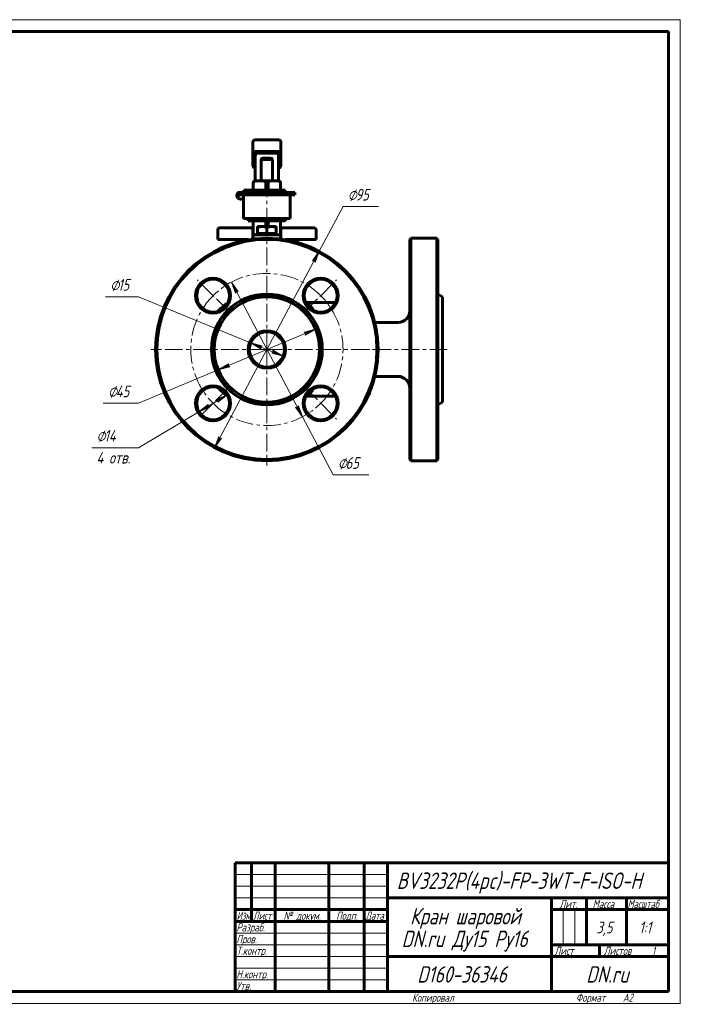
# Model space of a CAD drawing. Header units: millimetres. Extents: x 0 to 605, y 0 to 420.
# Tile 5 of 5: x 312 to 605, y 0 to 420. Entities that reach past the tile are written whole.
import ezdxf

# ---------------------------------------------------------------- set-up
doc = ezdxf.new("R2010")
doc.units = ezdxf.units.MM
for name, pattern in [('K5LT_AXLED', [12, 7.5, -1.5, 1.5, -1.5]), ('K5LT_BASIC', [0]), ('K5LT_THIN', [0])]:
    doc.linetypes.add(name, pattern=pattern)
doc.layers.add('Системный слой', color=7, linetype='Continuous')
doc.layers.add('Системный слой (1)', color=251, linetype='Continuous', true_color=0x6c6c6c)
doc.styles.add('KDIMTEXTSTYLE', font='txt', dxfattribs={"width": 0.96, "oblique": 15, "height": 5})
doc.styles.add('KTEXTSTYLE', font='txt', dxfattribs={"width": 0.96, "height": 5})
doc.dimstyles.new('KDIMSTYLE (1.00)', dxfattribs={"dimtxt": 5, "dimasz": 1, "dimexe": 2, "dimexo": 0, "dimgap": 1, "dimtad": 1, "dimtxsty": 'KDIMTEXTSTYLE', "dimsah": 1, "dimcen": 0, "dimdle": 1, "dimadec": 0, "dimazin": 0, "dimtfac": 0.667, "dimtmove": 0, "dimatfit": 3, "dimfxl": 1, "dimtvp": 1, "dimtolj": 1, "dimtzin": 0, "dimarcsym": 0})

# ---------------------------------------------------------------- blocks, each defined once
blk = doc.blocks.new('U11')
at = {"layer": 'Системный слой (1)', "color": 143, "linetype": 'K5LT_BASIC', "lineweight": 60, "true_color": 0x33acca}
for p, q in [((397.89, 296.06), (397.87, 296)), ((397.92, 296.12), (397.89, 296.06)), ((397.94, 296.18), (397.92, 296.12))]:
    blk.add_line(p, q, dxfattribs=at)
blk = doc.blocks.new('U12')
at = {"layer": 'Системный слой (1)', "color": 143, "linetype": 'K5LT_BASIC', "lineweight": 60, "true_color": 0x33acca}
for p, q in [((398.36, 296.95), (398.31, 296.88)), ((398.4, 297.01), (398.36, 296.95)), ((398.43, 297.05), (398.4, 297.01))]:
    blk.add_line(p, q, dxfattribs=at)
blk = doc.blocks.new('U13')
at = {"layer": 'Системный слой (1)', "color": 143, "linetype": 'K5LT_BASIC', "lineweight": 60, "true_color": 0x33acca}
for p, q in [((397.87, 262.36), (397.89, 262.3)), ((397.89, 262.3), (397.92, 262.24)), ((397.92, 262.24), (397.94, 262.19))]:
    blk.add_line(p, q, dxfattribs=at)
blk = doc.blocks.new('U14')
at = {"layer": 'Системный слой (1)', "color": 143, "linetype": 'K5LT_BASIC', "lineweight": 60, "true_color": 0x33acca}
for p, q in [((417.53, 334.18), (409.53, 334.18)), ((425.53, 334.18), (417.53, 334.18))]:
    blk.add_line(p, q, dxfattribs=at)
blk = doc.blocks.new('U15')
at = {"layer": 'Системный слой (1)', "color": 143, "linetype": 'K5LT_BASIC', "lineweight": 60, "true_color": 0x33acca}
for p, q in [((397.03, 295.81), (397.04, 295.9)), ((397.03, 295.77), (397.03, 295.81)), ((397.03, 295.75), (397.03, 295.77)), ((397.03, 295.74), (397.03, 295.75)), ((397.03, 295.73), (397.03, 295.74)), ((397.03, 295.72), (397.03, 295.73)), ((397.03, 295.73), (397.03, 295.73)), ((397.03, 295.73), (397.03, 295.73)), ((397.03, 295.73), (397.03, 295.73)), ((397.03, 295.73), (397.03, 295.73)), ((397.03, 295.7), (397.03, 295.72)), ((397.03, 295.72), (397.03, 295.72)), ((397.03, 295.72), (397.03, 295.72)), ((397.03, 295.72), (397.03, 295.72)), ((397.03, 295.72), (397.03, 295.72)), ((397.03, 295.72), (397.03, 295.72)), ((397.03, 295.72), (397.03, 295.72)), ((397.03, 295.72), (397.03, 295.72)), ((397.03, 295.72), (397.03, 295.72)), ((397.03, 295.72), (397.03, 295.72)), ((397.03, 295.72), (397.03, 295.72)), ((397.03, 295.72), (397.03, 295.72)), ((397.03, 295.72), (397.03, 295.72)), ((397.03, 295.72), (397.03, 295.72)), ((397.03, 295.72), (397.03, 295.72)), ((397.03, 295.72), (397.03, 295.72)), ((397.03, 295.72), (397.03, 295.72)), ((397.03, 295.62), (397.03, 295.7)), ((397.04, 295.9), (397.09, 296.08)), ((397.09, 296.08), (397.28, 296.39)), ((397.28, 296.39), (397.84, 296.7))]:
    blk.add_line(p, q, dxfattribs=at)
blk = doc.blocks.new('U16')
at = {"layer": 'Системный слой (1)', "color": 143, "linetype": 'K5LT_BASIC', "lineweight": 60, "true_color": 0x33acca}
for p, q in [((397.03, 262.72), (397.03, 262.75)), ((397.03, 262.66), (397.03, 262.72)), ((397.03, 262.65), (397.03, 262.66)), ((397.03, 262.64), (397.03, 262.64)), ((397.03, 262.64), (397.03, 262.64)), ((397.03, 262.64), (397.03, 262.64)), ((397.03, 262.64), (397.03, 262.64)), ((397.03, 262.64), (397.03, 262.64)), ((397.03, 262.64), (397.03, 262.64)), ((397.03, 262.64), (397.03, 262.65)), ((397.03, 262.65), (397.03, 262.65)), ((397.03, 262.65), (397.03, 262.65)), ((397.03, 262.65), (397.03, 262.65)), ((397.03, 262.65), (397.03, 262.65)), ((397.03, 262.65), (397.03, 262.65)), ((397.03, 262.65), (397.03, 262.65)), ((397.03, 262.65), (397.03, 262.65)), ((397.03, 262.65), (397.03, 262.65)), ((397.2, 262.09), (397.03, 262.64)), ((397.03, 262.64), (397.03, 262.64)), ((397.03, 262.64), (397.03, 262.64)), ((397.03, 262.64), (397.03, 262.64)), ((397.03, 262.64), (397.03, 262.64)), ((397.03, 262.64), (397.03, 262.64)), ((397.03, 262.64), (397.03, 262.64)), ((397.03, 262.64), (397.03, 262.64)), ((397.03, 262.64), (397.03, 262.64)), ((397.03, 262.64), (397.03, 262.64)), ((397.03, 262.64), (397.03, 262.64)), ((397.03, 262.64), (397.03, 262.64)), ((397.03, 262.64), (397.03, 262.64)), ((397.03, 262.64), (397.03, 262.64)), ((397.03, 262.64), (397.03, 262.64)), ((397.03, 262.64), (397.03, 262.64)), ((397.03, 262.64), (397.03, 262.64)), ((397.84, 261.67), (397.2, 262.09))]:
    blk.add_line(p, q, dxfattribs=at)
blk = doc.blocks.new('U17')
at = {"layer": 'Системный слой (1)', "color": 143, "linetype": 'K5LT_BASIC', "lineweight": 60, "true_color": 0x33acca}
for p, q in [((405.25, 344.78), (405.07, 343.83)), ((405.07, 343.83), (406.17, 343.32)), ((406.17, 343.32), (407.53, 343.41))]:
    blk.add_line(p, q, dxfattribs=at)
blk = doc.blocks.new('U18')
at = {"layer": 'Системный слой (1)', "color": 30, "linetype": 'K5LT_AXLED', "lineweight": 18, "true_color": 0xff8000}
for q in [(417.53, 328.68), (368.03, 279.18), (467.03, 279.18), (417.53, 229.68)]:
    blk.add_line((417.53, 279.18), q, dxfattribs=at)
blk = doc.blocks.new('U19')
at = {"layer": 'Системный слой (1)', "color": 30, "linetype": 'K5LT_AXLED', "lineweight": 18, "true_color": 0xff8000}
for p, q in [((394.54, 302.16), (387.83, 308.88)), ((440.51, 302.16), (447.22, 308.88)), ((401.26, 295.45), (394.54, 302.16)), ((433.79, 295.45), (440.51, 302.16)), ((400.91, 262.57), (394.54, 256.2)), ((433.79, 262.92), (440.51, 256.2)), ((394.54, 256.2), (388.18, 249.84)), ((440.51, 256.2), (447.22, 249.49))]:
    blk.add_line(p, q, dxfattribs=at)
for start, end in [(45, 135), (135, 225), (315, 45), (225, 315)]:
    blk.add_arc((417.53, 279.18), 32.5, start, end, dxfattribs=at)
blk = doc.blocks.new('D4')
at = {"layer": 'Системный слой (1)'}
for points in [[(438.09, 316.38), (439.86, 321.1), (436.93, 317), (437.74, 317.13)], [(395.19, 237.26), (398.12, 241.37), (397.31, 241.23), (396.96, 241.98)]]:
    blk.add_hatch(color=7, dxfattribs=at).paths.add_polyline_path(points)
at = {"layer": 'Системный слой (1)', "color": 7, "linetype": 'K5LT_THIN', "lineweight": 18, "true_color": 0xffffff}
for p, q in [((395.19, 237.26), (439.86, 321.1)), ((436.93, 317), (439.86, 321.1)), ((439.86, 321.1), (438.09, 316.38)), ((437.74, 317.13), (436.93, 317)), ((438.09, 316.38), (437.74, 317.13)), ((395.19, 237.26), (396.96, 241.98)), ((398.12, 241.37), (395.19, 237.26)), ((396.96, 241.98), (397.31, 241.23)), ((397.31, 241.23), (398.12, 241.37))]:
    blk.add_line(p, q, dxfattribs=at)
blk.add_arc((417.53, 279.18), 47.5, 180, 244.364, dxfattribs=at)
blk.add_arc((417.53, 279.18), 47.5, 180, 244.364, dxfattribs=at)
blk.add_wipeout([(452.03, 341.18), (452.03, 348.57), (462.66, 348.57), (462.66, 341.18)]).dxf.layer = 'Системный слой (1)'
for p, q in [((439.86, 321.1), (450.03, 340.18)), ((450.03, 340.18), (465.11, 340.18))]:
    blk.add_line(p, q, dxfattribs=at)
at = {"layer": 'Системный слой (1)', "color": 7, "char_height": 5, "attachment_point": 1, "style": 'KTEXTSTYLE'}
for s, insert in [('\\fArial|b0|c204|p34;\\H5.0;\\W1.000;\\Q15;\\fGOST Type AU|b0|i0|c204|p34;\\Q15;\\W0.960;⌀', (452.03, 347.77)), ('\\fArial|b0|c204|p34;\\H5.0;\\W1.000;\\Q15;\\fGOST Type AU|b0|i0|c204|p34;\\Q15;\\W0.960;95', (455.33, 347.77))]:
    blk.add_mtext(s, dxfattribs=dict(at, insert=insert))
blk = doc.blocks.new('KDIMARROW_01')
at = {"layer": 'Системный слой'}
blk.add_hatch(color=0, dxfattribs=at).paths.add_polyline_path([(0, 0), (-5, 0.66), (-4.5, 0), (-5, -0.66)])
at = {"layer": 'Системный слой', "color": 0, "linetype": 'K5LT_THIN', "lineweight": 18}
for p, q in [((-4.5, 0), (-5, 0.66)), ((-5, 0.66), (0, 0)), ((0, 0), (-5, -0.66)), ((-5, -0.66), (-4.5, 0))]:
    blk.add_line(p, q, dxfattribs=at)
at = {"layer": 'Системный слой (1)', "color": 0, "linetype": 'K5LT_THIN', "lineweight": 18}
blk.add_line((155.93, 114.51), (154.93, 114.51), dxfattribs=at)
blk = doc.blocks.new('D5')
at = {"layer": 'Системный слой (1)'}
for points in [[(405.27, 303.81), (402.35, 307.92), (404.1, 303.19), (404.45, 303.94)], [(432.7, 250.44), (430.95, 255.17), (430.6, 254.42), (429.78, 254.56)]]:
    blk.add_hatch(color=7, dxfattribs=at).paths.add_polyline_path(points)
at = {"layer": 'Системный слой (1)', "color": 7, "linetype": 'K5LT_THIN', "lineweight": 18, "true_color": 0xffffff}
for p, q in [((402.35, 307.92), (405.27, 303.81)), ((404.1, 303.19), (402.35, 307.92)), ((402.35, 307.92), (432.7, 250.44)), ((404.45, 303.94), (404.1, 303.19)), ((405.27, 303.81), (404.45, 303.94)), ((432.7, 250.44), (429.78, 254.56)), ((429.78, 254.56), (430.6, 254.42)), ((430.6, 254.42), (430.95, 255.17)), ((430.95, 255.17), (432.7, 250.44))]:
    blk.add_line(p, q, dxfattribs=at)
blk.add_wipeout([(447.81, 226.62), (447.81, 234), (458.57, 234), (458.57, 226.62)]).dxf.layer = 'Системный слой (1)'
for p, q in [((432.7, 250.44), (445.81, 225.62)), ((445.81, 225.62), (461.02, 225.62))]:
    blk.add_line(p, q, dxfattribs=at)
at = {"layer": 'Системный слой (1)', "color": 7, "char_height": 5, "attachment_point": 1, "style": 'KTEXTSTYLE'}
for s, insert in [('\\fArial|b0|c204|p34;\\H5.0;\\W1.000;\\Q15;\\fGOST Type AU|b0|i0|c204|p34;\\Q15;\\W0.960;⌀', (447.81, 233.21)), ('\\fArial|b0|c204|p34;\\H5.0;\\W1.000;\\Q15;\\fGOST Type AU|b0|i0|c204|p34;\\Q15;\\W0.960;65', (451.12, 233.21))]:
    blk.add_mtext(s, dxfattribs=dict(at, insert=insert))
blk = doc.blocks.new('D6')
at = {"layer": 'Системный слой (1)'}
for points in [[(433.92, 285.34), (438.28, 287.87), (433.41, 286.55), (434.13, 286.14)], [(401.64, 271.82), (400.92, 272.23), (401.13, 273.03), (396.77, 270.49)]]:
    blk.add_hatch(color=7, dxfattribs=at).paths.add_polyline_path(points)
at = {"layer": 'Системный слой (1)', "color": 7, "linetype": 'K5LT_THIN', "lineweight": 18, "true_color": 0xffffff}
for p, q in [((438.28, 287.87), (396.77, 270.49)), ((433.41, 286.55), (438.28, 287.87)), ((434.13, 286.14), (433.41, 286.55)), ((438.28, 287.87), (433.92, 285.34)), ((433.92, 285.34), (434.13, 286.14)), ((396.77, 270.49), (362.64, 256.2)), ((396.77, 270.49), (401.13, 273.03)), ((401.64, 271.82), (396.77, 270.49)), ((401.13, 273.03), (400.92, 272.23)), ((400.92, 272.23), (401.64, 271.82))]:
    blk.add_line(p, q, dxfattribs=at)
blk.add_wipeout([(349.69, 257.2), (349.69, 264.58), (360.2, 264.58), (360.2, 257.2)]).dxf.layer = 'Системный слой (1)'
blk.add_line((362.64, 256.2), (347.69, 256.2), dxfattribs=at)
at = {"layer": 'Системный слой (1)', "color": 7, "char_height": 5, "attachment_point": 1, "style": 'KTEXTSTYLE'}
for s, insert in [('\\fArial|b0|c204|p34;\\H5.0;\\W1.000;\\Q15;\\fGOST Type AU|b0|i0|c204|p34;\\Q15;\\W0.960;⌀', (349.69, 263.79)), ('\\fArial|b0|c204|p34;\\H5.0;\\W1.000;\\Q15;\\fGOST Type AU|b0|i0|c204|p34;\\Q15;\\W0.960;45', (353, 263.79))]:
    blk.add_mtext(s, dxfattribs=dict(at, insert=insert))
blk = doc.blocks.new('D7')
at = {"layer": 'Системный слой (1)'}
for points in [[(414.75, 280.32), (415.46, 280.74), (410.59, 282.03), (414.96, 279.52)], [(424.46, 276.34), (420.09, 278.84), (420.3, 278.05), (419.59, 277.63)]]:
    blk.add_hatch(color=7, dxfattribs=at).paths.add_polyline_path(points)
at = {"layer": 'Системный слой (1)', "color": 7, "linetype": 'K5LT_THIN', "lineweight": 18, "true_color": 0xffffff}
for p, q in [((410.59, 282.03), (362.64, 301.68)), ((410.59, 282.03), (415.46, 280.74)), ((414.96, 279.52), (410.59, 282.03)), ((424.46, 276.34), (410.59, 282.03)), ((415.46, 280.74), (414.75, 280.32)), ((414.75, 280.32), (414.96, 279.52)), ((419.59, 277.63), (420.3, 278.05)), ((424.46, 276.34), (419.59, 277.63)), ((420.3, 278.05), (420.09, 278.84)), ((420.09, 278.84), (424.46, 276.34))]:
    blk.add_line(p, q, dxfattribs=at)
blk.add_wipeout([(350.62, 302.68), (350.62, 310.07), (360.24, 310.07), (360.24, 302.68)]).dxf.layer = 'Системный слой (1)'
blk.add_line((362.64, 301.68), (348.62, 301.68), dxfattribs=at)
at = {"layer": 'Системный слой (1)', "color": 7, "char_height": 5, "attachment_point": 1, "style": 'KTEXTSTYLE'}
for s, insert in [('\\fArial|b0|c204|p34;\\H5.0;\\W1.000;\\Q15;\\fGOST Type AU|b0|i0|c204|p34;\\Q15;\\W0.960;⌀', (350.62, 309.27)), ('\\fArial|b0|c204|p34;\\H5.0;\\W1.000;\\Q15;\\fGOST Type AU|b0|i0|c204|p34;\\Q15;\\W0.960;15', (353.93, 309.27))]:
    blk.add_mtext(s, dxfattribs=dict(at, insert=insert))
blk = doc.blocks.new('D8')
at = {"layer": 'Системный слой (1)'}
for points in [[(396.6, 256.66), (400.56, 259.78), (395.93, 257.79), (396.69, 257.48)], [(388.53, 252.63), (393.16, 254.62), (392.39, 254.93), (392.49, 255.75)]]:
    blk.add_hatch(color=7, dxfattribs=at).paths.add_polyline_path(points)
at = {"layer": 'Системный слой (1)', "color": 7, "linetype": 'K5LT_THIN', "lineweight": 18, "true_color": 0xffffff}
for p, q in [((400.56, 259.78), (388.53, 252.63)), ((395.93, 257.79), (400.56, 259.78)), ((396.69, 257.48), (395.93, 257.79)), ((400.56, 259.78), (396.6, 256.66)), ((396.6, 256.66), (396.69, 257.48)), ((388.53, 252.63), (362.64, 237.26)), ((388.53, 252.63), (392.49, 255.75)), ((393.16, 254.62), (388.53, 252.63)), ((392.49, 255.75), (392.39, 254.93)), ((392.39, 254.93), (393.16, 254.62))]:
    blk.add_line(p, q, dxfattribs=at)
blk.add_wipeout([(344.77, 228.88), (344.77, 245.64), (360.01, 245.64), (360.01, 228.88)]).dxf.layer = 'Системный слой (1)'
blk.add_line((362.64, 237.26), (342.77, 237.26), dxfattribs=at)
at = {"layer": 'Системный слой (1)', "color": 7, "char_height": 5, "attachment_point": 1, "style": 'KTEXTSTYLE'}
for s, insert in [('\\fArial|b0|c204|p34;\\H5.0;\\W1.000;\\Q15;\\fGOST Type AU|b0|i0|c204|p34;\\Q15;\\W0.960;⌀', (344.77, 244.85)), ('\\fArial|b0|c204|p34;\\H5.0;\\W1.000;\\Q15;\\fGOST Type AU|b0|i0|c204|p34;\\Q15;\\W0.960;14', (348.07, 244.85)), ('\\fArial|b0|c204|p34;\\H5.0;\\W1.000;\\Q15;\\fGOST Type AU|b0|i0|c204|p34;\\Q15;\\W0.960;4 отв.', (344.77, 235.47))]:
    blk.add_mtext(s, dxfattribs=dict(at, insert=insert))
blk = doc.blocks.new('U39')
at = {"color": 7, "linetype": 'K5LT_THIN', "lineweight": 18, "true_color": 0xffffff}
for p, q in [((0, 420), (594, 420)), ((594, 420), (594, 0)), ((404, 55), (469, 55)), ((404, 50), (469, 50)), ((404, 45), (469, 45)), ((543.96, 25), (543.96, 40)), ((548.98, 25), (548.98, 40)), ((404, 30), (469, 30)), ((404, 25), (469, 25)), ((404, 20), (469, 20)), ((404, 15), (469, 15)), ((404, 10), (469, 10)), ((594, 0), (0, 0))]:
    blk.add_line(p, q, dxfattribs=at)
at = {"color": 143, "linetype": 'K5LT_BASIC', "lineweight": 60, "true_color": 0x33acca}
for p, q in [((20, 415), (589, 415)), ((589, 415), (589, 5)), ((404, 60), (589, 60)), ((404, 5), (404, 60)), ((411, 35), (411, 60)), ((421, 5), (421, 60)), ((444, 5), (444, 60)), ((459, 5), (459, 60)), ((469, 5), (469, 60)), ((469, 45), (589, 45)), ((539, 5), (539, 45)), ((554, 25), (554, 45)), ((571, 25), (571, 45)), ((404, 40), (469, 40)), ((539, 40), (554, 40)), ((554, 40), (589, 40)), ((404, 35), (469, 35)), ((539, 25), (589, 25)), ((559.57, 20), (559.57, 25)), ((469, 20), (539, 20)), ((539, 20), (589, 20)), ((589, 5), (20, 5))]:
    blk.add_line(p, q, dxfattribs=at)
at = {"color": 7, "attachment_point": 1, "style": 'KTEXTSTYLE'}
for s, insert, char_height in [('\\fArial|b0|c204|p34;\\H5.0;\\W1.000;\\Q15;\\fGOST Type AU|b0|i0|c204|p34;\\Q15;\\W0.960;\\H7.00;BV3232P(4pc)-FP-3WT-F-ISO-H', (473, 55.86), 7), ('\\fArial|b0|c204|p34;\\H5.0;\\W1.000;\\Q15;\\fGOST Type AU|b0|i0|c204|p34;\\Q15;\\W0.960;\\H3.50;Лит.', (542.47, 44.18), 3.5), ('\\fArial|b0|c204|p34;\\H5.0;\\W1.000;\\Q15;\\fGOST Type AU|b0|i0|c204|p34;\\Q15;\\W0.960;\\H3.50;Масса', (556.58, 44.18), 3.5), ('\\fArial|b0|c204|p34;\\H5.0;\\W1.000;\\Q15;\\fGOST Type AU|b0|i0|c204|p34;\\Q15;\\W0.926;\\H3.50;Масштаб', (571.52, 44.18), 3.5), ('\\fArial|b0|c204|p34;\\H5.0;\\W1.000;\\Q15;\\fGOST Type AU|b0|i0|c204|p34;\\Q15;\\W0.786;\\H3.50;Изм.', (404.62, 39.18), 3.5), ('\\fArial|b0|c204|p34;\\H5.0;\\W1.000;\\Q15;\\fGOST Type AU|b0|i0|c204|p34;\\Q15;\\W0.800;\\H3.50;Лист', (411.61, 39.18), 3.5), ('\\fArial|b0|c204|p34;\\H5.0;\\W1.000;\\Q15;\\fGOST Type AU|b0|i0|c204|p34;\\Q15;\\W0.960;\\H3.50;№ докум.', (424.63, 39.18), 3.5), ('\\fArial|b0|c204|p34;\\H5.0;\\W1.000;\\Q15;\\fGOST Type AU|b0|i0|c204|p34;\\Q15;\\W0.960;\\H3.50;Подп.', (447.1, 39.18), 3.5), ('\\fArial|b0|c204|p34;\\H5.0;\\W1.000;\\Q15;\\fGOST Type AU|b0|i0|c204|p34;\\Q15;\\W0.800;\\H3.50;Дата', (459.61, 39.18), 3.5), ('\\fArial|b0|c204|p34;\\H5.0;\\W1.000;\\Q15;\\fGOST Type AU|b0|i0|c204|p34;\\Q15;\\W0.960;\\H7.00;Кран шаровой', (478.65, 40.69), 7), ('\\fArial|b0|c204|p34;\\H5.0;\\W1.000;\\Q15;\\fGOST Type AU|b0|i0|c204|p34;\\Q15;\\W0.960;\\H3.50;Разраб.', (404.5, 34.18), 3.5), ('\\fArial|b0|c204|p34;\\H5.0;\\W1.000;\\Q15;\\fGOST Type AU|b0|i0|c204|p34;\\Q15;\\W0.960;3,5', (558.22, 34.9), 5), ('\\fArial|b0|c204|p34;\\H5.0;\\W1.000;\\Q15;\\fGOST Type AU|b0|i0|c204|p34;\\Q15;\\W0.960;{\\c16737820;1:1}', (576.44, 34.9), 5), ('\\fArial|b0|c204|p34;\\H5.0;\\W1.000;\\Q15;\\fGOST Type AU|b0|i0|c204|p34;\\Q15;\\W0.960;\\H7.00;DN.ru Ду15 Ру16', (475.04, 31.02), 7), ('\\fArial|b0|c204|p34;\\H5.0;\\W1.000;\\Q15;\\fGOST Type AU|b0|i0|c204|p34;\\Q15;\\W0.960;\\H3.50;Пров.', (404.5, 29.18), 3.5), ('\\fArial|b0|c204|p34;\\H5.0;\\W1.000;\\Q15;\\fGOST Type AU|b0|i0|c204|p34;\\Q15;\\W0.960;\\H3.50;Т.контр.', (404.5, 24.18), 3.5), ('\\fArial|b0|c204|p34;\\H5.0;\\W1.000;\\Q15;\\fGOST Type AU|b0|i0|c204|p34;\\Q15;\\W0.960;\\H3.50;Лист', (540.32, 24.18), 3.5), ('\\fArial|b0|c204|p34;\\H5.0;\\W1.000;\\Q15;\\fGOST Type AU|b0|i0|c204|p34;\\Q15;\\W0.960;\\H3.50;Листов', (561.36, 24.18), 3.5), ('\\fArial|b0|c204|p34;\\H5.0;\\W1.000;\\Q15;\\fGOST Type AU|b0|i0|c204|p34;\\Q15;\\W0.960;\\H3.50;1', (581.91, 24.18), 3.5), ('\\fArial|b0|c204|p34;\\H5.0;\\W1.000;\\Q15;\\fGOST Type AU|b0|i0|c204|p34;\\Q15;\\W0.960;\\H3.50;Н.контр.', (404.5, 14.18), 3.5), ('\\fArial|b0|c204|p34;\\H5.0;\\W1.000;\\Q15;\\fGOST Type AU|b0|i0|c204|p34;\\Q15;\\W0.960;\\H7.00;D160-36346', (481.7, 15.86), 7), ('\\fArial|b0|c204|p34;\\H5.0;\\W1.000;\\Q15;\\fGOST Type AU|b0|i0|c204|p34;\\Q15;\\W0.960;\\H7.00;DN.ru', (553.84, 15.86), 7), ('\\fArial|b0|c204|p34;\\H5.0;\\W1.000;\\Q15;\\fGOST Type AU|b0|i0|c204|p34;\\Q15;\\W0.960;\\H3.50;Утв.', (404.5, 9.18), 3.5), ('\\fArial|b0|c204|p34;\\H5.0;\\W1.000;\\Q15;\\fGOST Type AU|b0|i0|c204|p34;\\Q15;\\W0.960;\\H3.50;Копировал', (479.5, 4.18), 3.5), ('\\fArial|b0|c204|p34;\\H5.0;\\W1.000;\\Q15;\\fGOST Type AU|b0|i0|c204|p34;\\Q15;\\W0.960;\\H3.50;Формат', (549.5, 4.18), 3.5), ('\\fArial|b0|c204|p34;\\H5.0;\\W1.000;\\Q15;\\fGOST Type AU|b0|i0|c204|p34;\\Q15;\\W0.960;\\H3.50;A2', (569.5, 4.18), 3.5)]:
    blk.add_mtext(s, dxfattribs=dict(at, insert=insert, char_height=char_height))

msp = doc.modelspace()

# ---------------------------------------------------------------- linework, layer by layer
at = {"layer": 'Системный слой (1)', "color": 143, "linetype": 'K5LT_BASIC', "lineweight": 60, "true_color": 0x33acca}
for p, q in [((411.525, 367.683), (411.525, 367.416)), ((411.525, 367.416), (411.525, 362.529)), ((422.525, 368.683), (412.525, 368.683)), ((423.525, 367.416), (423.525, 367.683)), ((423.525, 362.529), (423.525, 367.416)), ((411.525, 362.529), (411.525, 357.838)), ((422.525, 363.683), (412.525, 363.683)), ((412.525, 361.916), (412.525, 351.174)), ((421.525, 363.07), (413.525, 363.07)), ((422.525, 351.174), (422.525, 361.916)), ((423.525, 357.838), (423.525, 362.529)), ((415.109, 351.183), (415.109, 360.364)), ((416.109, 360.941), (418.942, 360.941)), ((416.109, 360.364), (418.942, 360.364)), ((419.942, 360.364), (419.942, 351.183)), ((411.661, 347.183), (411.661, 350.183)), ((411.685, 347.183), (411.685, 350.183)), ((413.038, 351.183), (412.661, 351.183)), ((413.038, 351.183), (415.649, 351.183)), ((419.402, 351.183), (415.649, 351.183)), ((417.002, 347.183), (417.002, 350.183)), ((418.049, 347.183), (418.049, 350.183)), ((419.402, 351.183), (422.013, 351.183)), ((422.389, 351.183), (422.013, 351.183)), ((423.366, 347.183), (423.366, 350.183)), ((423.389, 347.183), (423.389, 350.183)), ((405.531, 346.183), (405.385, 346.183)), ((405.448, 345.183), (405.526, 345.183)), ((405.526, 345.183), (429.525, 345.183)), ((405.531, 346.183), (429.525, 346.183)), ((407.525, 335.183), (407.525, 345.183)), ((407.661, 347.183), (407.661, 346.183)), ((408.561, 347.183), (407.661, 347.183)), ((408.561, 347.183), (410.483, 347.183)), ((410.483, 347.183), (425.389, 347.183)), ((410.483, 346.183), (410.483, 347.183)), ((425.389, 346.183), (425.389, 347.183)), ((427.525, 335.183), (427.525, 345.183)), ((429.525, 345.183), (429.525, 346.183)), ((404.67, 344.693), (405.069, 343.827)), ((407.525, 335.183), (427.525, 335.183)), ((409.525, 335.183), (409.525, 334.183)), ((411.661, 326.32), (411.661, 334.183)), ((411.685, 326.323), (411.685, 334.183)), ((417.002, 331.684), (417.002, 334.183)), ((418.049, 331.684), (418.049, 334.183)), ((423.366, 326.323), (423.366, 334.183)), ((423.389, 326.32), (423.389, 334.183)), ((425.525, 335.183), (425.525, 334.183)), ((396.525, 330.183), (396.525, 326.183)), ((401.525, 331.183), (397.525, 331.183)), ((411.525, 331.183), (401.525, 331.183)), ((411.525, 330.183), (411.525, 331.183)), ((411.525, 326.303), (411.525, 330.183)), ((423.325, 328.183), (411.725, 328.183)), ((411.725, 328.183), (411.725, 326.328)), ((413.525, 331.326), (413.525, 331.684)), ((413.525, 331.684), (415.525, 331.684)), ((413.525, 328.684), (413.525, 331.326)), ((415.525, 328.684), (413.525, 328.684)), ((413.525, 328.684), (413.525, 328.183)), ((415.525, 331.684), (419.525, 331.684)), ((417.525, 328.684), (415.525, 328.684)), ((417.525, 328.684), (417.525, 331.326)), ((419.525, 328.684), (417.525, 328.684)), ((419.525, 331.684), (421.525, 331.684)), ((421.525, 328.684), (419.525, 328.684)), ((421.525, 331.684), (421.525, 331.326)), ((421.525, 328.684), (421.525, 331.326)), ((421.525, 328.684), (421.525, 328.183)), ((423.325, 326.328), (423.325, 328.183)), ((423.525, 331.183), (423.525, 330.183)), ((433.525, 331.183), (423.525, 331.183)), ((423.525, 330.183), (423.525, 326.303)), ((437.525, 331.183), (433.525, 331.183)), ((438.525, 330.183), (438.525, 326.183)), ((401.525, 326.183), (396.525, 326.183)), ((409.525, 326.183), (401.525, 326.183)), ((408.525, 326.183), (408.525, 325.823)), ((409.525, 326.183), (409.525, 326.005)), ((433.525, 326.183), (425.525, 326.183)), ((425.525, 326.183), (425.525, 326.005)), ((426.525, 326.183), (426.525, 325.823)), ((438.525, 326.183), (433.525, 326.183)), ((478.525, 326.183), (479.025, 326.683)), ((478.525, 326.183), (478.525, 232.183)), ((479.025, 279.183), (479.025, 326.683)), ((479.025, 326.683), (490.025, 326.683)), ((490.525, 326.183), (490.025, 326.683)), ((490.025, 326.683), (490.025, 279.183)), ((490.525, 232.183), (490.525, 326.183)), ((492.525, 301.683), (490.525, 302.838)), ((442.525, 299.183), (434.173, 299.183)), ((446.84, 299.183), (442.525, 299.183)), ((492.525, 301.683), (492.525, 256.683)), ((397.025, 295.722), (397.025, 295.619)), ((397.025, 295.722), (397.025, 295.719)), ((397.025, 295.719), (397.025, 295.619)), ((463.612, 290.683), (473.525, 290.683)), ((479.025, 231.683), (479.025, 279.183)), ((490.025, 279.183), (490.025, 231.683)), ((463.612, 267.683), (473.525, 267.683)), ((397.025, 262.748), (397.025, 262.648)), ((397.025, 262.748), (397.025, 262.645)), ((397.025, 262.645), (397.025, 262.648)), ((397.839, 261.665), (397.839, 261.665)), ((434.173, 259.183), (442.525, 259.183)), ((442.525, 259.183), (446.84, 259.183)), ((492.525, 256.683), (490.525, 255.529)), ((478.525, 232.183), (479.025, 231.683)), ((479.025, 231.683), (490.025, 231.683)), ((490.525, 232.183), (490.025, 231.683))]:
    msp.add_line(p, q, dxfattribs=at)
at = {"layer": 'Системный слой (1)', "color": 30, "linetype": 'K5LT_AXLED', "lineweight": 18, "true_color": 0xff8000}
for p, q in [((417.525, 332.183), (417.525, 347.183)), ((417.525, 326.183), (417.525, 330.684)), ((494.525, 279.183), (460.725, 279.183))]:
    msp.add_line(p, q, dxfattribs=at)
at = {"layer": 'Системный слой (1)', "color": 143, "linetype": 'K5LT_BASIC', "lineweight": 60, "true_color": 0x33acca}
for centre, radius in [((417.525, 279.183), 47), ((394.544, 302.164), 7.5), ((394.544, 302.164), 7), ((440.506, 302.164), 7.5), ((440.506, 302.164), 7), ((417.525, 279.183), 23.655), ((417.525, 279.183), 22.5), ((417.525, 279.183), 8), ((417.525, 279.183), 7.5), ((394.544, 256.203), 7.5), ((394.544, 256.203), 7), ((440.506, 256.203), 7.5), ((440.506, 256.203), 7)]:
    msp.add_circle(centre, radius, dxfattribs=at)
for centre, radius, start, end in [((412.525, 367.683), 1, 90, 180), ((422.525, 367.683), 1, 0, 90), ((412.661, 350.183), 1, 90, 180), ((422.389, 350.183), 1, 0, 90), ((397.525, 330.183), 1, 90, 180), ((437.525, 330.183), 1, 0, 90), ((417.525, 279.183), 47.5, 0, 180), ((403.525, 323.183), 3, 42.2326, 90), ((431.525, 323.183), 3, 90, 137.7674), ((402.525, 294.183), 5, 111.35412, 158.64588), ((432.525, 294.183), 5, 21.35412, 68.64588), ((402.525, 294.183), 5, 156.44354, 158.64671), ((402.525, 294.183), 5, 144.34576, 145.32096), ((473.525, 295.683), 5, 270, 0), ((417.525, 279.183), 47.5, 180, 0), ((473.525, 262.683), 5, 0, 90), ((402.525, 264.183), 5, 201.35327, 203.55646), ((402.525, 264.183), 5, 201.35412, 248.64588), ((432.525, 264.183), 5, 291.35412, 338.64588)]:
    msp.add_arc(centre, radius, start, end, dxfattribs=at)
for centre, major_axis, ratio, start_param, end_param in [((412.525, 362.529), (0, 1.155), 0.8660254, 0, 1.5707963), ((413.525, 361.916), (0, 1.155), 0.8660254, 0, 1.5707963), ((421.525, 361.916), (0, 1.155), 0.8660254, 4.712389, 6.2831853), ((422.525, 362.529), (0, 1.155), 0.8660254, 4.712389, 6.2831853), ((412.525, 357.838), (0, -1.155), 0.8660254, 4.712389, 6.2831853), ((416.109, 360.364), (1, 0), 0.5773503, 1.5707963, 3.1415927), ((416.109, 359.786), (1, 0), 0.5773503, 1.5707963, 3.1415927), ((418.942, 360.364), (-1, 0), 0.5773503, 3.1415927, 4.712389), ((418.942, 359.786), (-1, 0), 0.5773503, 3.1415927, 4.712389), ((422.525, 357.838), (0, -1.155), 0.8660254, 0, 1.5707963), ((410.46, 347.362), (5.79, 2.67), 0.3008689, 2.7339968, 3.1415927)]:
    msp.add_ellipse(centre, major_axis=major_axis, ratio=ratio, start_param=start_param, end_param=end_param, dxfattribs=at)
for points, knots in [([(411.685, 350.183), (411.685, 350.285), (411.706, 350.403), (411.781, 350.607), (411.853, 350.72), (412.026, 350.91), (412.167, 351.001), (412.517, 351.152), (412.801, 351.183), (413.038, 351.183)], [0.39728714, 0.39728714, 0.39728714, 0.39728714, 0.4277275, 0.4277275, 0.46602038, 0.46602038, 0.52062983, 0.52062983, 0.62132325, 0.62132325, 0.62132325, 0.62132325]), ([(415.649, 351.183), (415.886, 351.183), (416.17, 351.152), (416.52, 351.001), (416.661, 350.91), (416.834, 350.72), (416.906, 350.607), (416.98, 350.403), (417.002, 350.285), (417.002, 350.183)], [0.96782529, 0.96782529, 0.96782529, 0.96782529, 1.06851872, 1.06851872, 1.12312817, 1.12312817, 1.16142105, 1.16142105, 1.19186141, 1.19186141, 1.19186141, 1.19186141]), ([(418.049, 350.183), (418.049, 350.285), (418.07, 350.403), (418.145, 350.607), (418.217, 350.72), (418.39, 350.91), (418.531, 351.001), (418.881, 351.152), (419.165, 351.183), (419.402, 351.183)], [0.39728714, 0.39728714, 0.39728714, 0.39728714, 0.4277275, 0.4277275, 0.46602038, 0.46602038, 0.52062983, 0.52062983, 0.62132325, 0.62132325, 0.62132325, 0.62132325]), ([(422.013, 351.183), (422.25, 351.183), (422.534, 351.152), (422.884, 351.001), (423.024, 350.91), (423.197, 350.72), (423.27, 350.607), (423.344, 350.403), (423.366, 350.285), (423.366, 350.183)], [0.96782529, 0.96782529, 0.96782529, 0.96782529, 1.06851872, 1.06851872, 1.12312817, 1.12312817, 1.16142105, 1.16142105, 1.19186141, 1.19186141, 1.19186141, 1.19186141]), ([(405.008, 345.849), (404.969, 345.804), (404.934, 345.76), (404.873, 345.678), (404.848, 345.639), (404.826, 345.602)], [0.101180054, 0.101180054, 0.101180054, 0.101180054, 0.130392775, 0.130392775, 0.15737649, 0.15737649, 0.15737649, 0.15737649]), ([(405.252, 344.78), (405.221, 344.877), (405.191, 344.968), (405.16, 345.058), (405.158, 345.063), (405.157, 345.067)], [0.267718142, 0.267718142, 0.267718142, 0.267718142, 0.302689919, 0.302689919, 0.304686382, 0.304686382, 0.304686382, 0.304686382]), ([(405.385, 346.183), (405.366, 346.183), (405.347, 346.179), (405.31, 346.165), (405.292, 346.156), (405.272, 346.142), (405.269, 346.14), (405.267, 346.139), (405.252, 346.128), (405.236, 346.115), (405.206, 346.084), (405.19, 346.067), (405.175, 346.05)], [0.087540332, 0.087540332, 0.087540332, 0.087540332, 0.106463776, 0.106463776, 0.123466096, 0.123466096, 0.125447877, 0.125447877, 0.125447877, 0.139829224, 0.139829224, 0.154188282, 0.154188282, 0.154188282, 0.154188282]), ([(405.252, 344.78), (405.276, 344.83), (405.303, 344.882), (405.37, 345.012), (405.413, 345.097), (405.448, 345.183)], [0.029627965, 0.029627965, 0.029627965, 0.029627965, 0.066820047, 0.066820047, 0.119618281, 0.119618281, 0.119618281, 0.119618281]), ([(397.838, 296.701), (397.838, 296.701), (397.839, 296.701), (397.839, 296.701), (397.84, 296.701), (397.841, 296.702), (397.841, 296.702), (397.843, 296.702), (397.844, 296.702), (397.848, 296.703), (397.85, 296.703), (397.857, 296.705), (397.862, 296.706), (397.876, 296.709), (397.886, 296.711), (397.913, 296.718), (397.931, 296.724), (397.985, 296.741), (398.019, 296.754), (398.094, 296.787), (398.134, 296.808), (398.212, 296.856), (398.249, 296.882), (398.319, 296.939), (398.353, 296.971), (398.392, 297.012), (398.402, 297.023), (398.412, 297.035), (398.414, 297.037), (398.418, 297.042), (398.42, 297.044), (398.422, 297.046), (398.422, 297.047), (398.423, 297.047), (398.423, 297.048), (398.427, 297.053), (398.43, 297.056), (398.436, 297.063), (398.438, 297.066), (398.442, 297.071), (398.443, 297.073), (398.445, 297.076), (398.446, 297.077), (398.448, 297.08), (398.449, 297.08), (398.45, 297.082), (398.451, 297.083), (398.451, 297.084), (398.452, 297.084), (398.452, 297.084), (398.452, 297.084), (398.452, 297.084), (398.452, 297.084), (398.452, 297.084), (398.451, 297.084), (398.45, 297.082), (398.45, 297.081), (398.449, 297.08)], [0, 0, 0, 0, 0.0086297, 0.0086297, 0.0241631, 0.0241631, 0.0517781, 0.0517781, 0.1052821, 0.1052821, 0.2122901, 0.2122901, 0.4245803, 0.4245803, 0.8405279, 0.8405279, 1.6586095, 1.6586095, 3.2671459, 3.2671459, 5.227141, 5.227141, 7.215219, 7.215219, 9.2198367, 9.2198367, 10.1319294, 10.1319294, 10.4032131, 10.4032131, 10.6637385, 10.6637385, 10.7288699, 10.7288699, 10.7940012, 10.7940012, 11.456073, 11.456073, 12.3092749, 12.3092749, 13.101464, 13.101464, 13.893653, 13.893653, 14.9628356, 14.9628356, 16.0320181, 16.0320181, 17.1012007, 17.1012007, 17.8604303, 17.8604303, 18.1703832, 18.1703832, 20.3320564, 20.3320564, 22, 22, 22, 22]), ([(397.839, 261.666), (397.839, 261.666), (397.839, 261.666), (397.84, 261.666), (397.84, 261.666), (397.841, 261.665), (397.842, 261.665), (397.844, 261.665), (397.845, 261.665), (397.848, 261.664), (397.851, 261.663), (397.858, 261.662), (397.863, 261.661), (397.877, 261.658), (397.886, 261.655), (397.914, 261.648), (397.932, 261.643), (397.985, 261.626), (398.02, 261.613), (398.095, 261.58), (398.135, 261.559), (398.212, 261.511), (398.25, 261.485), (398.32, 261.428), (398.354, 261.396), (398.392, 261.355), (398.402, 261.344), (398.412, 261.332), (398.414, 261.33), (398.418, 261.325), (398.42, 261.323), (398.422, 261.321), (398.422, 261.32), (398.423, 261.32), (398.423, 261.319), (398.427, 261.314), (398.43, 261.311), (398.436, 261.304), (398.438, 261.301), (398.442, 261.296), (398.443, 261.294), (398.445, 261.291), (398.446, 261.29), (398.448, 261.287), (398.449, 261.287), (398.45, 261.285), (398.451, 261.284), (398.451, 261.283), (398.452, 261.283), (398.452, 261.283), (398.452, 261.283), (398.452, 261.283), (398.452, 261.283), (398.452, 261.283), (398.451, 261.283), (398.45, 261.285), (398.45, 261.286), (398.449, 261.287)], [0, 0, 0, 0, 0.0086325, 0.0086325, 0.024171, 0.024171, 0.0517951, 0.0517951, 0.1053166, 0.1053166, 0.2123598, 0.2123598, 0.4247196, 0.4247196, 0.8408036, 0.8408036, 1.6591537, 1.6591537, 3.2682179, 3.2682179, 5.2290287, 5.2290287, 7.2178106, 7.2178106, 9.2233315, 9.2233315, 10.1283898, 10.1283898, 10.399659, 10.399659, 10.6603179, 10.6603179, 10.7254826, 10.7254826, 10.7906473, 10.7906473, 11.4529048, 11.4529048, 12.3062808, 12.3062808, 13.0987526, 13.0987526, 13.8912245, 13.8912245, 14.9611497, 14.9611497, 16.0310749, 16.0310749, 17.1010002, 17.1010002, 17.8606732, 17.8606732, 18.1709254, 18.1709254, 20.3344197, 20.3344197, 22, 22, 22, 22])]:
    msp.add_open_spline(points, degree=3, knots=knots, dxfattribs=at)
msp.add_open_spline([(405.175, 346.05), (405.124, 345.984), (405.069, 345.917), (405.008, 345.849)], degree=3, dxfattribs=at)
for points in [[(415.525, 331.684), (414.597, 331.684), (413.525, 331.326)], [(417.525, 331.326), (416.454, 331.684), (415.525, 331.684)], [(419.525, 331.684), (418.597, 331.684), (417.525, 331.326)], [(421.525, 331.326), (420.454, 331.684), (419.525, 331.684)]]:
    msp.add_rational_spline(points, [1, 1.0379548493, 1], degree=2, dxfattribs=at)

# ---------------------------------------------------------------- block references
at = {"layer": 'Системный слой (1)'}
for name in ['U17', 'U14', 'U18', 'U19', 'U15', 'U11', 'U12', 'U16', 'U13']:
    msp.add_blockref(name, (0, 0), dxfattribs=at)

# ---------------------------------------------------------------- next in the draw order: dimensions: what is measured, and where the dimension line sits
at = {"layer": 'Системный слой (1)', "color": 7}
dim = msp.add_diameter_dim_2p(p1=(395.19, 237.262), p2=(439.86, 321.105), dimstyle='KDIMSTYLE (1.00)', override={"dimtih": 1, "dimtoh": 1, "dimpost": '\\fGOST Type AU|b0|c204|p34;\\H5.0;\\W0.960;\\Q15;<>', "dimblk1": 'KDIMARROW_01', "dimblk2": 'KDIMARROW_01', "dimclrt": 7, "dimtol": 1, "dimtp": 0, "dimtm": 0, "dimtdec": 5, "dimtmove": 1, "dimatfit": 2, "dimtolj": 1}, dxfattribs=at)
dim.commit()
dim.dimension.update_dxf_attribs({"geometry": 'D4', "text_midpoint": (452.025, 340.183), "dimtype": 163})

# ---------------------------------------------------------------- next in the draw order: dimensions: what is measured, and where the dimension line sits
dim = msp.add_diameter_dim_2p(p1=(402.349, 307.923), p2=(432.701, 250.444), dimstyle='KDIMSTYLE (1.00)', override={"dimtih": 1, "dimtoh": 1, "dimpost": '\\fGOST Type AU|b0|c204|p34;\\H5.0;\\W0.960;\\Q15;<>', "dimblk1": 'KDIMARROW_01', "dimblk2": 'KDIMARROW_01', "dimclrt": 7, "dimtol": 1, "dimtp": 0, "dimtm": 0, "dimtdec": 5, "dimtmove": 1, "dimatfit": 2, "dimtolj": 1}, dxfattribs=at)
dim.commit()
dim.dimension.update_dxf_attribs({"geometry": 'D5', "text_midpoint": (447.81, 225.621), "dimtype": 163})

# ---------------------------------------------------------------- next in the draw order: dimensions: what is measured, and where the dimension line sits
dim = msp.add_diameter_dim_2p(p1=(438.279, 287.873), p2=(396.771, 270.494), dimstyle='KDIMSTYLE (1.00)', override={"dimtih": 1, "dimtoh": 1, "dimpost": '\\fGOST Type AU|b0|c204|p34;\\H5.0;\\W0.960;\\Q15;<>', "dimblk1": 'KDIMARROW_01', "dimblk2": 'KDIMARROW_01', "dimclrt": 7, "dimtol": 1, "dimtp": 0, "dimtm": 0, "dimtdec": 5, "dimtmove": 1, "dimatfit": 2, "dimtolj": 1}, dxfattribs=at)
dim.commit()
dim.dimension.update_dxf_attribs({"geometry": 'D6', "text_midpoint": (360.64, 256.203), "dimtype": 163})

# ---------------------------------------------------------------- next in the draw order: dimensions: what is measured, and where the dimension line sits
dim = msp.add_diameter_dim_2p(p1=(424.465, 276.339), p2=(410.586, 282.028), dimstyle='KDIMSTYLE (1.00)', override={"dimtih": 1, "dimtoh": 1, "dimpost": '\\fGOST Type AU|b0|c204|p34;\\H5.0;\\W0.960;\\Q15;<>', "dimblk1": 'KDIMARROW_01', "dimblk2": 'KDIMARROW_01', "dimclrt": 7, "dimtol": 1, "dimtp": 0, "dimtm": 0, "dimtdec": 5, "dimtmove": 1, "dimatfit": 2, "dimtolj": 1}, dxfattribs=at)
dim.commit()
dim.dimension.update_dxf_attribs({"geometry": 'D7', "text_midpoint": (360.64, 301.683), "dimtype": 163})
dim = msp.add_diameter_dim_2p(p1=(400.564, 259.776), p2=(388.525, 252.629), dimstyle='KDIMSTYLE (1.00)', override={"dimtih": 1, "dimtoh": 1, "dimpost": '\\fGOST Type AU|b0|c204|p34;\\H5.0;\\W0.960;\\Q15;<>\\X\\fGOST Type AU|b0|c204|p34;\\H5.0;\\W0.960;\\Q15;\\fGOST Type AU|b0|i0|c204|p34;\\Q15;4 отв.', "dimblk1": 'KDIMARROW_01', "dimblk2": 'KDIMARROW_01', "dimclrt": 7, "dimtol": 1, "dimtp": 0, "dimtm": 0, "dimtdec": 5, "dimtmove": 1, "dimatfit": 2, "dimtolj": 1}, dxfattribs=at)
dim.commit()
dim.dimension.update_dxf_attribs({"geometry": 'D8', "text_midpoint": (360.64, 237.262)})

# ---------------------------------------------------------------- next in the draw order: block references
msp.add_blockref('U39', (0, 0))

doc.saveas('drawing.dxf')
